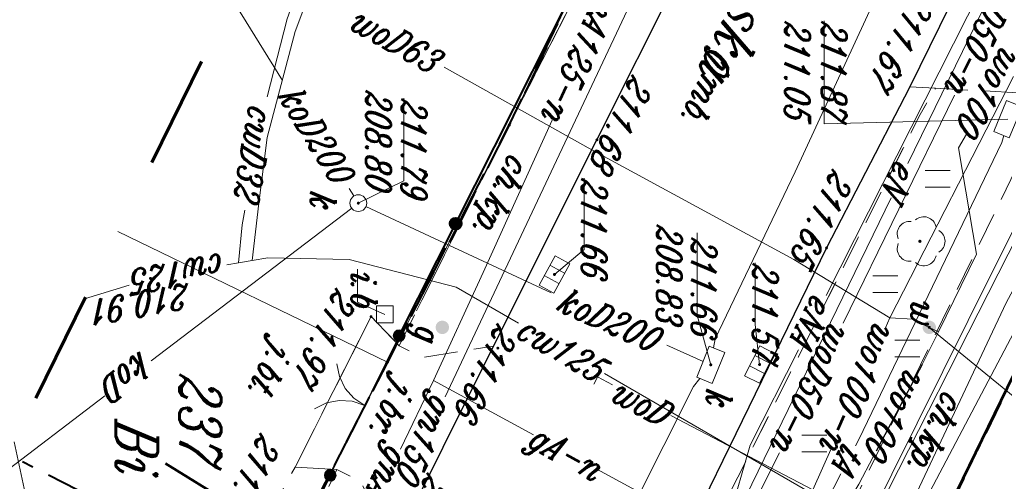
# Model space of a CAD drawing. Header units: millimetres. Extents: x -9598 to -9388, y -264557 to -264347.
# Tile 6 of 44: x -9527 to -9498, y -264513 to -264499. Entities that reach past the tile are written whole.
import ezdxf
from ezdxf.enums import TextEntityAlignment as Align

# ---------------------------------------------------------------- set-up
doc = ezdxf.new("R2010")
doc.units = ezdxf.units.MM
for name, pattern in [('Rakowicka 531_1 wstępna wersja$0$DGN Style 5', [7.845798, 3.362485, -4.483313]), ('Rakowicka 531_1 wstępna wersja$0$KTCR02-500', [1.5, 1, -0.5]), ('Rakowicka 531_1 wstępna wersja$0$KTJZ01-500', [2, 1.5, -0.5]), ('Rakowicka 531_1 wstępna wersja$0$PTTU04-500', [1.5, 1, -0.5])]:
    doc.linetypes.add(name, pattern=pattern)
doc.layers.get('0').update_dxf_attribs({"color": 20, "lineweight": 35})
doc.layers.add('-- RAMKA', color=11, linetype='Continuous')
for name, color, linetype, lineweight in [('Rakowicka 531_1 wstępna wersja$0$EGBB01', 250, 'Continuous', 0), ('Rakowicka 531_1 wstępna wersja$0$EGBD03', 250, 'Continuous', 0), ('Rakowicka 531_1 wstępna wersja$0$EGBO02', 250, 'Continuous', 0), ('Rakowicka 531_1 wstępna wersja$0$EGBU01', 250, 'Continuous', 0), ('Rakowicka 531_1 wstępna wersja$0$EPGPO_216', 7, 'Continuous', 0), ('Rakowicka 531_1 wstępna wersja$0$EPUPZ_251', 7, 'Continuous', 0), ('Rakowicka 531_1 wstępna wersja$0$GSLKBR', 250, 'Continuous', 13), ('Rakowicka 531_1 wstępna wersja$0$GSPIIN', 250, 'Continuous', 13), ('Rakowicka 531_1 wstępna wersja$0$GSPIIN_O', 250, 'Continuous', 13), ('Rakowicka 531_1 wstępna wersja$0$KTCR02', 250, 'Continuous', 0), ('Rakowicka 531_1 wstępna wersja$0$KTJZ01', 250, 'Continuous', 0), ('Rakowicka 531_1 wstępna wersja$0$KTKR01', 250, 'Continuous', 0), ('Rakowicka 531_1 wstępna wersja$0$KTOK05_01', 250, 'Continuous', 0), ('Rakowicka 531_1 wstępna wersja$0$KTUL01', 250, 'Continuous', 0), ('Rakowicka 531_1 wstępna wersja$0$OBOP02_01', 250, 'Continuous', 0), ('Rakowicka 531_1 wstępna wersja$0$PRGW02', 250, 'Continuous', 0), ('Rakowicka 531_1 wstępna wersja$0$PTTU04', 250, 'Continuous', 0), ('Rakowicka 531_1 wstępna wersja$0$RTPW02', 250, 'Continuous', 0), ('Rakowicka 531_1 wstępna wersja$0$SUOP03_18', 250, 'Continuous', 0), ('Rakowicka 531_1 wstępna wersja$0$SUPC_01', 250, 'Continuous', 0), ('Rakowicka 531_1 wstępna wersja$0$SUPE_01', 250, 'Continuous', 0), ('Rakowicka 531_1 wstępna wersja$0$SUPG_01', 250, 'Continuous', 0), ('Rakowicka 531_1 wstępna wersja$0$SUPK_01', 250, 'Continuous', 0), ('Rakowicka 531_1 wstępna wersja$0$SUPT_01', 250, 'Continuous', 0), ('Rakowicka 531_1 wstępna wersja$0$SUPW_01', 250, 'Continuous', 0), ('Rakowicka 531_1 wstępna wersja$0$SUUS05', 250, 'Continuous', 0), ('Rakowicka 531_1 wstępna wersja$0$SUUS15_05_K', 250, 'Continuous', 0), ('Rakowicka 531_1 wstępna wersja$0$SUUS15_5b_K', 250, 'Continuous', 0), ('Rakowicka 531_1 wstępna wersja$0$SUUS15_7a_T', 250, 'Continuous', 0), ('Rakowicka 531_1 wstępna wersja$0$SUUS15_7b_T', 250, 'Continuous', 0), ('Rakowicka 531_1 wstępna wersja$0$SUUS22_01_C', 250, 'Continuous', 0), ('Rakowicka 531_1 wstępna wersja$0$SUUS25_G', 250, 'Continuous', 0), ('Rakowicka 531_1 wstępna wersja$0$SUUS25_W', 250, 'Continuous', 0), ('Rakowicka 531_1 wstępna wersja$0$SUXX_01_W', 250, 'Continuous', 0), ('Rakowicka 531_1 wstępna wersja$0$Warstwa 2', 250, 'Continuous', 0), ('Rakowicka 531_1 wstępna wersja$0$Warstwa 5', 250, 'Continuous', 0)]:
    doc.layers.add(name, color=color, linetype=linetype, lineweight=lineweight)
for name, color, linetype, lineweight, true_color in [('Rakowicka 531_1 wstępna wersja$0$GEPPGD', 7, 'Continuous', 13, 0x008000), ('Rakowicka 531_1 wstępna wersja$0$GEPPGO', 7, 'Continuous', 13, 0x008000), ('Rakowicka 531_1 wstępna wersja$0$GUPCSH', 7, 'Continuous', 0, 0xd200d2), ('Rakowicka 531_1 wstępna wersja$0$GUPKSH', 7, 'Continuous', 0, 0x803300), ('Rakowicka 531_1 wstępna wersja$0$GUPWSH', 5, 'Continuous', 0, 0x0000ff)]:
    doc.layers.add(name, color=color, linetype=linetype, lineweight=lineweight, true_color=true_color)
doc.styles.add('Rakowicka 531_1 wstępna wersja$0$Style-ITALIC_1250 I 0.20944', font='ITALIC_1250.shx', dxfattribs={"oblique": 12})

# ---------------------------------------------------------------- blocks, each defined once
blk = doc.blocks.new('Rakowicka 531_1 wstępna wersja$0$GEPPGO1_2')
at = {"layer": 'Rakowicka 531_1 wstępna wersja$0$GEPPGO', "linetype": 'Continuous', "lineweight": 13, "true_color": 0x008000}
blk.add_hatch(color=96, dxfattribs=at).paths.add_polyline_path([(0, -0.45), (-0.13906, -0.42798), (-0.2645, -0.36406), (-0.36406, -0.2645), (-0.42798, -0.13906), (-0.45, 0), (-0.42798, 0.13906), (-0.36406, 0.2645), (-0.2645, 0.36406), (-0.13906, 0.42798), (0, 0.45), (0.13906, 0.42798), (0.2645, 0.36406), (0.36406, 0.2645), (0.42798, 0.13906), (0.45, 0), (0.42798, -0.13906), (0.36406, -0.2645), (0.2645, -0.36406), (0.13906, -0.42798)])
blk = doc.blocks.new('Rakowicka 531_1 wstępna wersja$0$GUPKSH1')
at = {"layer": 'Rakowicka 531_1 wstępna wersja$0$GUPKSH', "linetype": 'Continuous', "lineweight": 13}
blk.add_hatch(color=36, dxfattribs=at).paths.add_polyline_path([(0, -0.45), (-0.11647, -0.43467), (-0.225, -0.38971), (-0.3182, -0.3182), (-0.38971, -0.225), (-0.43467, -0.11647), (-0.45, 0), (-0.43467, 0.11647), (-0.38971, 0.225), (-0.3182, 0.3182), (-0.225, 0.38971), (-0.11647, 0.43467), (0, 0.45), (0.11647, 0.43467), (0.225, 0.38971), (0.3182, 0.3182), (0.38971, 0.225), (0.43467, 0.11647), (0.45, 0), (0.43467, -0.11647), (0.38971, -0.225), (0.3182, -0.3182), (0.225, -0.38971), (0.11647, -0.43467)])
blk = doc.blocks.new('Rakowicka 531_1 wstępna wersja$0$GUPCSH1')
at = {"layer": 'Rakowicka 531_1 wstępna wersja$0$GUPCSH', "linetype": 'Continuous', "lineweight": 13}
blk.add_hatch(color=212, dxfattribs=at).paths.add_polyline_path([(0, -0.45), (-0.11647, -0.43467), (-0.225, -0.38971), (-0.3182, -0.3182), (-0.38971, -0.225), (-0.43467, -0.11647), (-0.45, 0), (-0.43467, 0.11647), (-0.38971, 0.225), (-0.3182, 0.3182), (-0.225, 0.38971), (-0.11647, 0.43467), (0, 0.45), (0.11647, 0.43467), (0.225, 0.38971), (0.3182, 0.3182), (0.38971, 0.225), (0.43467, 0.11647), (0.45, 0), (0.43467, -0.11647), (0.38971, -0.225), (0.3182, -0.3182), (0.225, -0.38971), (0.11647, -0.43467)])
blk = doc.blocks.new('Rakowicka 531_1 wstępna wersja$0$OBOP02_01')
at = {"layer": 'Rakowicka 531_1 wstępna wersja$0$OBOP02_01', "linetype": 'Continuous', "lineweight": 13}
h = blk.add_hatch(color=96, dxfattribs=at)
edge = h.paths.add_edge_path()
edge.add_arc((0, 0), 0.05, 0, 360)
at = {"layer": 'Rakowicka 531_1 wstępna wersja$0$OBOP02_01', "color": 96, "linetype": 'Continuous', "lineweight": 13}
for centre, start, end in [((0, 0.375), 30.1471, 149.8529), ((-0.357, 0.116), 102.1471, 221.8529), ((0.357, 0.116), 318.1471, 77.8529), ((-0.22, -0.303), 174.1472, 293.8529), ((0.22, -0.303), 246.1471, 5.8529)]:
    blk.add_arc(centre, 0.375, start, end, dxfattribs=at)
blk = doc.blocks.new('Rakowicka 531_1 wstępna wersja$0$GUPWSH1')
at = {"layer": 'Rakowicka 531_1 wstępna wersja$0$GUPWSH', "linetype": 'Continuous', "lineweight": 13}
blk.add_hatch(color=5, dxfattribs=at).paths.add_polyline_path([(0, -0.45), (-0.11647, -0.43467), (-0.225, -0.38971), (-0.3182, -0.3182), (-0.38971, -0.225), (-0.43467, -0.11647), (-0.45, 0), (-0.43467, 0.11647), (-0.38971, 0.225), (-0.3182, 0.3182), (-0.225, 0.38971), (-0.11647, 0.43467), (0, 0.45), (0.11647, 0.43467), (0.225, 0.38971), (0.3182, 0.3182), (0.38971, 0.225), (0.43467, 0.11647), (0.45, 0), (0.43467, -0.11647), (0.38971, -0.225), (0.3182, -0.3182), (0.225, -0.38971), (0.11647, -0.43467)])
blk = doc.blocks.new('Rakowicka 531_1 wstępna wersja$0$SUXX_01')
at = {"layer": 'Rakowicka 531_1 wstępna wersja$0$SUXX_01_W', "color": 5, "linetype": 'Continuous', "lineweight": 13}
blk.add_line((0, -0.25), (0, 0.25), dxfattribs=at)
blk = doc.blocks.new('Rakowicka 531_1 wstępna wersja$0$GSPIIN1')
at = {"color": 0, "flags": 128}
blk.add_lwpolyline([(-2.5, -2.5), (2.5, -2.5), (2.5, 2.5), (-2.5, 2.5), (-2.5, -2.5)], close=True, dxfattribs=at)
blk = doc.blocks.new('Rakowicka 531_1 wstępna wersja$0$GSLKBR1')
at = {"layer": 'Rakowicka 531_1 wstępna wersja$0$GSLKBR', "color": 250, "linetype": 'Continuous', "lineweight": 13, "flags": 128}
for points in [[(12.99038, 7.5), (10.6066, 4.3934), (7.5, 2.00962), (3.88229, 0.51111), (0, 0)], [(0, 0), (3.88229, -0.51111), (7.5, -2.00962), (10.6066, -4.3934), (12.99038, -7.5)]]:
    blk.add_lwpolyline(points, dxfattribs=at)
blk = doc.blocks.new('Rakowicka 531_1 wstępna wersja$0$RTPW02')
at = {"layer": 'Rakowicka 531_1 wstępna wersja$0$Warstwa 5', "linetype": 'Continuous', "lineweight": 13}
h = blk.add_hatch(color=250, dxfattribs=at)
edge = h.paths.add_edge_path()
edge.add_arc((0, 0), 0.045, 0, 360)
blk = doc.blocks.new('Rakowicka 531_1 wstępna wersja$0$SUUS25_1')
at = {"layer": 'Rakowicka 531_1 wstępna wersja$0$SUUS25_G', "linetype": 'Continuous', "lineweight": 13}
h = blk.add_hatch(color=250, dxfattribs=at)
edge = h.paths.add_edge_path()
edge.add_arc((0, 0), 0.2, 0, 360)
blk = doc.blocks.new('Rakowicka 531_1 wstępna wersja$0$SUUS25')
at = {"layer": 'Rakowicka 531_1 wstępna wersja$0$SUUS25_W', "linetype": 'Continuous', "lineweight": 13}
h = blk.add_hatch(color=250, dxfattribs=at)
edge = h.paths.add_edge_path()
edge.add_arc((0, 0), 0.2, 0, 360)
blk = doc.blocks.new('Rakowicka 531_1 wstępna wersja$0$PTTU04_01')
at = {"layer": 'Rakowicka 531_1 wstępna wersja$0$PTTU04', "color": 250, "linetype": 'Continuous', "lineweight": 13}
for p, q in [((-0.25, -0.375), (-0.25, 0.375)), ((0.25, -0.375), (0.25, 0.375))]:
    blk.add_line(p, q, dxfattribs=at)
blk = doc.blocks.new('Rakowicka 531_1 wstępna wersja$0$RTPW02_1')
at = {"layer": 'Rakowicka 531_1 wstępna wersja$0$RTPW02', "linetype": 'Continuous', "lineweight": 13}
h = blk.add_hatch(color=250, dxfattribs=at)
edge = h.paths.add_edge_path()
edge.add_arc((0, 0), 0.045, 0, 360)
blk = doc.blocks.new('Rakowicka 531_1 wstępna wersja$0$SUUS05')
at = {"layer": 'Rakowicka 531_1 wstępna wersja$0$SUUS05', "color": 250, "linetype": 'Continuous', "lineweight": 13}
for p, q in [((-0.175, -0.25), (-0.175, 0.25)), ((0.175, 0.25), (0.175, -0.25))]:
    blk.add_line(p, q, dxfattribs=at)
at = {"layer": 'Rakowicka 531_1 wstępna wersja$0$SUUS05', "color": 250, "linetype": 'Continuous', "lineweight": 13, "flags": 128}
blk.add_lwpolyline([(-0.5, -0.25), (0.5, -0.25), (0.5, 0.25), (-0.5, 0.25), (-0.5, -0.25)], close=True, dxfattribs=at)
blk = doc.blocks.new('Rakowicka 531_1 wstępna wersja$0$SUUS15_7b_T')
at = {"layer": 'Rakowicka 531_1 wstępna wersja$0$SUUS15_7b_T', "color": 30, "linetype": 'Continuous', "lineweight": 13, "flags": 128}
blk.add_lwpolyline([(-0.5, 0.25), (0.5, 0.25), (0.5, -0.25), (-0.5, -0.25), (-0.5, 0.25)], close=True, dxfattribs=at)
blk = doc.blocks.new('Rakowicka 531_1 wstępna wersja$0$SUUS15_05_K')
at = {"layer": 'Rakowicka 531_1 wstępna wersja$0$SUUS15_05_K', "color": 36, "linetype": 'Continuous', "lineweight": 13}
blk.add_circle((0, 0), 0.25, dxfattribs=at)
blk = doc.blocks.new('Rakowicka 531_1 wstępna wersja$0$SUUS15_5b_K')
at = {"layer": 'Rakowicka 531_1 wstępna wersja$0$SUUS15_5b_K', "color": 36, "linetype": 'Continuous', "lineweight": 13, "flags": 128}
blk.add_lwpolyline([(-0.5, 0.25), (0.5, 0.25), (0.5, -0.25), (-0.5, -0.25), (-0.5, 0.25)], close=True, dxfattribs=at)
blk = doc.blocks.new('Rakowicka 531_1 wstępna wersja')
at = {"layer": 'Rakowicka 531_1 wstępna wersja$0$KTOK05_01', "linetype": 'Continuous', "lineweight": 40}
h = blk.add_hatch(color=250, dxfattribs=at)
edge = h.paths.add_edge_path()
edge.add_arc((7425397.902, 5549022.279), 0.17, 0, 360)
at = {"layer": 'Rakowicka 531_1 wstępna wersja$0$KTOK05_01', "linetype": 'Continuous', "lineweight": 13}
h = blk.add_hatch(color=250, dxfattribs=at)
edge = h.paths.add_edge_path()
edge.add_arc((7425401.25, 5549020.59), 0.175, 0, 360)
h = blk.add_hatch(color=250, dxfattribs=at)
edge = h.paths.add_edge_path()
edge.add_arc((7425405.42, 5549018.53), 0.175, 0, 360)
at = {"layer": 'Rakowicka 531_1 wstępna wersja$0$EGBB01', "color": 250, "linetype": 'Continuous', "lineweight": 53, "flags": 128}
blk.add_lwpolyline([(7425411.677, 5549038.936), (7425409.78, 5549035.36), (7425396.2, 5549041.98), (7425398.022, 5549045.643)], dxfattribs=at)
at = {"layer": 'Rakowicka 531_1 wstępna wersja$0$EGBD03', "color": 96, "linetype": 'Continuous', "lineweight": 13, "flags": 128}
for points in [[(7425413.498, 5549014.558), (7425408.86, 5549016.72), (7425402.04, 5549020.24), (7425394.96, 5549023.88), (7425389.67, 5549026.41), (7425377.48, 5549032.21), (7425364.05, 5549039.31)], [(7425374.38, 5549052.81), (7425383.03, 5549048.34), (7425391.83, 5549044.16), (7425396.2, 5549041.98), (7425409.78, 5549035.36), (7425414.33, 5549033.16), (7425421.249, 5549029.635)], [(7425416.209, 5549036.71), (7425414.33, 5549033.16), (7425409.78, 5549035.36), (7425396.2, 5549041.98), (7425391.83, 5549044.16), (7425393.671, 5549047.78)], [(7425385.452, 5549018.436), (7425389.67, 5549026.41), (7425394.96, 5549023.88), (7425402.04, 5549020.24), (7425398.14, 5549012.182)], [(7425398.14, 5549012.182), (7425402.04, 5549020.24), (7425408.86, 5549016.72), (7425409.606, 5549006.987)]]:
    blk.add_lwpolyline(points, dxfattribs=at)
at = {"layer": 'Rakowicka 531_1 wstępna wersja$0$EGBO02', "color": 96, "linetype": 'Continuous', "lineweight": 40}
for p, q in [((7425392.641, 5549024.989), (7425393.994, 5549024.342)), ((7425397.121, 5549022.769), (7425398.455, 5549022.083)), ((7425399.344, 5549021.626), (7425400.678, 5549020.94)), ((7425403.79, 5549019.337), (7425405.122, 5549018.649))]:
    blk.add_line(p, q, dxfattribs=at)
at = {"layer": 'Rakowicka 531_1 wstępna wersja$0$EGBO02', "color": 96, "linetype": 'Continuous', "lineweight": 40, "flags": 128}
for points in [[(7425394.897, 5549023.91), (7425394.96, 5549023.88), (7425396.232, 5549023.226)], [(7425401.568, 5549020.483), (7425402.04, 5549020.24), (7425402.901, 5549019.796)]]:
    blk.add_lwpolyline(points, dxfattribs=at)
at = {"layer": 'Rakowicka 531_1 wstępna wersja$0$EPGPO_216', "color": 8, "linetype": 'Continuous', "lineweight": 40}
for p, q in [((7425403.331, 5549038.519), (7425401.982, 5549039.175)), ((7425405.579, 5549037.425), (7425404.23, 5549038.082)), ((7425393.278, 5549024.684), (7425391.925, 5549025.332)), ((7425397.749, 5549022.446), (7425396.415, 5549023.132)), ((7425399.972, 5549021.303), (7425398.638, 5549021.989)), ((7425404.417, 5549019.013), (7425403.084, 5549019.701)), ((7425406.638, 5549017.867), (7425405.306, 5549018.555))]:
    blk.add_line(p, q, dxfattribs=at)
at = {"layer": 'Rakowicka 531_1 wstępna wersja$0$EPGPO_216', "color": 8, "linetype": 'Continuous', "lineweight": 40, "flags": 128}
for points in [[(7425395.525, 5549023.589), (7425394.96, 5549023.88), (7425394.18, 5549024.253)], [(7425402.195, 5549020.16), (7425402.04, 5549020.24), (7425400.861, 5549020.846)]]:
    blk.add_lwpolyline(points, dxfattribs=at)
at = {"layer": 'Rakowicka 531_1 wstępna wersja$0$EPUPZ_251', "color": 8, "linetype": 'Continuous', "lineweight": 40}
for p, q in [((7425403.259, 5549038.554), (7425404.158, 5549038.116)), ((7425404.518, 5549037.941), (7425404.675, 5549037.865)), ((7425404.99, 5549037.712), (7425405.147, 5549037.635)), ((7425405.507, 5549037.46), (7425406.406, 5549037.022))]:
    blk.add_line(p, q, dxfattribs=at)
at = {"layer": 'Rakowicka 531_1 wstępna wersja$0$GEPPGD', "color": 250, "linetype": 'Rakowicka 531_1 wstępna wersja$0$DGN Style 5', "lineweight": 70, "flags": 128}
blk.add_lwpolyline([(7425284.958, 5549147.04), (7425252.6, 5549083.92), (7425409.418, 5549006.623), (7425423.137, 5549033.307), (7425330.222, 5549078.944), (7425348.524, 5549115.33), (7425284.958, 5549147.04)], close=True, dxfattribs=at)
at = {"layer": 'Rakowicka 531_1 wstępna wersja$0$GSPIIN_O', "color": 250, "linetype": 'Continuous', "lineweight": 13, "flags": 128}
blk.add_lwpolyline([(7425399.258, 5549019.344), (7425400.249, 5549019.344), (7425400.612, 5549020.16)], dxfattribs=at)
at = {"layer": 'Rakowicka 531_1 wstępna wersja$0$KTCR02', "color": 250, "linetype": 'Rakowicka 531_1 wstępna wersja$0$KTCR02-500', "lineweight": 13, "flags": 128}
for points in [[(7425356.71, 5549043.03), (7425357.13, 5549043.42), (7425357.95, 5549043.83), (7425358.74, 5549044), (7425360.26, 5549043.83), (7425361.86, 5549043.22), (7425363.37, 5549042.5), (7425390.57, 5549028.92), (7425395.4, 5549026.5), (7425401.56, 5549023.41), (7425401.9, 5549021.29), (7425401.55, 5549020.59), (7425394.96, 5549023.88), (7425390.04, 5549026.39), (7425390.27, 5549026.89), (7425387.68, 5549028.2), (7425387.39, 5549027.71), (7425374.13, 5549034.34), (7425374.38, 5549034.77), (7425372.6, 5549035.65), (7425372.242, 5549034.976)], [(7425420.08, 5549027.361), (7425413.87, 5549030.436), (7425394.05, 5549040.1), (7425395.29, 5549042.49), (7425396.2, 5549041.98), (7425409.78, 5549035.36), (7425414.33, 5549033.16), (7425414.51, 5549033.22), (7425414.9, 5549033.01), (7425416.57, 5549032.14), (7425417.57, 5549031.61), (7425419.29, 5549030.69), (7425421.268, 5549029.67)], [(7425418.203, 5549023.709), (7425412.124, 5549026.776), (7425398.63, 5549033.36), (7425394.13, 5549035.69), (7425393.82, 5549035.85), (7425393.861, 5549036.611), (7425394.64, 5549036.16), (7425418.446, 5549024.182)]]:
    blk.add_lwpolyline(points, dxfattribs=at)
blk.add_lwpolyline([(7425411.12, 5549015.8), (7425409.57, 5549016.61), (7425409.28, 5549016.77), (7425405.25, 5549018.73), (7425405.61, 5549019.45), (7425407.59, 5549020.4), (7425408.349, 5549019.931), (7425410.91, 5549018.76), (7425411.57, 5549016.69), (7425411.12, 5549015.8)], close=True, dxfattribs=at)
at = {"layer": 'Rakowicka 531_1 wstępna wersja$0$KTJZ01', "color": 250, "linetype": 'Rakowicka 531_1 wstępna wersja$0$KTJZ01-500', "lineweight": 13, "flags": 128}
for points in [[(7425302.84, 5549081.09), (7425303.26, 5549080.9), (7425315.16, 5549074.94), (7425320.45, 5549072.38), (7425324.79, 5549070.18), (7425329.97, 5549067.64), (7425348.54, 5549058.38), (7425354.22, 5549055.61), (7425357.67, 5549053.91), (7425362.03, 5549051.7), (7425363.18, 5549051.07), (7425368.65, 5549048.38), (7425372.69, 5549046.37), (7425377.06, 5549044.2), (7425384.6, 5549040.44), (7425387.82, 5549038.8), (7425393.82, 5549035.85), (7425394.13, 5549035.69), (7425398.63, 5549033.36), (7425412.124, 5549026.776), (7425418.203, 5549023.709)], [(7425414.729, 5549016.952), (7425410.91, 5549018.76), (7425408.349, 5549019.931), (7425407.59, 5549020.4), (7425401.56, 5549023.41), (7425395.4, 5549026.5), (7425390.57, 5549028.92), (7425363.37, 5549042.5), (7425361.86, 5549043.22), (7425360.26, 5549043.83), (7425358.74, 5549044), (7425357.95, 5549043.83), (7425357.13, 5549043.42), (7425356.71, 5549043.03)], [(7425393.82, 5549035.85), (7425387.82, 5549038.8)], [(7425408.199, 5549007.223), (7425408.18, 5549008.8), (7425408.51, 5549015.61), (7425405.18, 5549017.48), (7425400.68, 5549019.75), (7425401.55, 5549020.59), (7425394.96, 5549023.88), (7425390.04, 5549026.39)], [(7425401.56, 5549023.41), (7425407.59, 5549020.4)], [(7425405.25, 5549018.73), (7425405.18, 5549017.48), (7425400.68, 5549019.75), (7425401.55, 5549020.59)]]:
    blk.add_lwpolyline(points, dxfattribs=at)
at = {"layer": 'Rakowicka 531_1 wstępna wersja$0$KTKR01', "color": 250, "linetype": 'Continuous', "lineweight": 30, "flags": 128}
for points in [[(7425302.84, 5549081.09), (7425303.26, 5549080.9), (7425315.16, 5549074.94), (7425320.45, 5549072.38), (7425324.79, 5549070.18), (7425329.97, 5549067.64), (7425348.54, 5549058.38), (7425354.22, 5549055.61), (7425357.67, 5549053.91), (7425362.03, 5549051.7), (7425363.18, 5549051.07), (7425368.65, 5549048.38), (7425372.69, 5549046.37), (7425377.06, 5549044.2), (7425384.6, 5549040.44), (7425387.82, 5549038.8), (7425393.82, 5549035.85), (7425394.13, 5549035.69), (7425398.63, 5549033.36), (7425412.124, 5549026.776), (7425418.203, 5549023.709)], [(7425414.729, 5549016.952), (7425410.91, 5549018.76), (7425408.349, 5549019.931), (7425407.59, 5549020.4), (7425401.56, 5549023.41), (7425395.4, 5549026.5), (7425390.57, 5549028.92), (7425363.37, 5549042.5), (7425361.86, 5549043.22), (7425360.26, 5549043.83), (7425358.74, 5549044), (7425357.95, 5549043.83), (7425357.13, 5549043.42), (7425356.71, 5549043.03), (7425356.34, 5549042.65), (7425355.37, 5549041.75), (7425355.12, 5549041.34), (7425354.07, 5549038.72), (7425352.442, 5549034.707)]]:
    blk.add_lwpolyline(points, dxfattribs=at)
at = {"layer": 'Rakowicka 531_1 wstępna wersja$0$KTOK05_01', "color": 250, "linetype": 'Continuous', "lineweight": 40}
blk.add_line((7425401.25, 5549020.59), (7425389.65, 5549026.44), dxfattribs=at)
at = {"layer": 'Rakowicka 531_1 wstępna wersja$0$KTOK05_01', "color": 250, "linetype": 'Continuous', "lineweight": 13}
blk.add_line((7425401.25, 5549020.59), (7425405.42, 5549018.53), dxfattribs=at)
at = {"layer": 'Rakowicka 531_1 wstępna wersja$0$KTOK05_01', "color": 250, "linetype": 'Continuous', "lineweight": 40, "flags": 128}
blk.add_lwpolyline([(7425411.361, 5549015.325), (7425409.19, 5549016.46), (7425408.96, 5549016.77), (7425405.42, 5549018.53)], dxfattribs=at)
at = {"layer": 'Rakowicka 531_1 wstępna wersja$0$KTOK05_01', "color": 250, "linetype": 'Continuous', "lineweight": 40}
for radius in [0.175, 0.17]:
    blk.add_circle((7425397.902, 5549022.279), radius, dxfattribs=at)
at = {"layer": 'Rakowicka 531_1 wstępna wersja$0$KTOK05_01', "color": 250, "linetype": 'Continuous', "lineweight": 13}
for centre in [(7425401.25, 5549020.59), (7425405.42, 5549018.53)]:
    blk.add_circle(centre, 0.175, dxfattribs=at)
at = {"layer": 'Rakowicka 531_1 wstępna wersja$0$PRGW02', "color": 8, "linetype": 'Continuous', "lineweight": 40}
for p, q in [((7425406.728, 5549012.691), (7425405.41, 5549010.108)), ((7425405.173, 5549009.645), (7425405.014, 5549009.334))]:
    blk.add_line(p, q, dxfattribs=at)
at = {"layer": 'Rakowicka 531_1 wstępna wersja$0$PTTU04', "color": 250, "linetype": 'Rakowicka 531_1 wstępna wersja$0$PTTU04-500', "lineweight": 13, "flags": 128}
blk.add_lwpolyline([(7425420.08, 5549027.361), (7425413.87, 5549030.436), (7425394.05, 5549040.1), (7425393.861, 5549036.611), (7425394.64, 5549036.16), (7425418.446, 5549024.182)], dxfattribs=at)
at = {"layer": 'Rakowicka 531_1 wstępna wersja$0$SUOP03_18', "color": 5, "linetype": 'Continuous', "lineweight": 30, "flags": 128}
blk.add_lwpolyline([(7425402.11, 5549036.22), (7425404.7, 5549034.84)], dxfattribs=at)
at = {"layer": 'Rakowicka 531_1 wstępna wersja$0$SUPC_01', "color": 212, "linetype": 'Continuous', "lineweight": 13, "flags": 128}
for points in [[(7425406.91, 5549034.55), (7425399.27, 5549038.35), (7425385.467, 5549045.31)], [(7425406.91, 5549034.55), (7425402.374, 5549026.728)], [(7425400.879, 5549024.151), (7425399.8, 5549022.29), (7425398.97, 5549019.1), (7425398.92, 5549016.67), (7425399, 5549016.2)], [(7425386.665, 5549017.838), (7425387.29, 5549019.07), (7425389.46, 5549018.08), (7425391.79, 5549017.24), (7425394.12, 5549016.648)], [(7425390.432, 5549018.128), (7425392.17, 5549017.48), (7425395.33, 5549016.65), (7425397.29, 5549016.4), (7425399, 5549016.2)], [(7425397.501, 5549015.974), (7425397.94, 5549015.9), (7425399.07, 5549015.79)], [(7425399, 5549016.2), (7425399.07, 5549015.79)], [(7425399.07, 5549015.79), (7425399.133, 5549015.439)], [(7425399.737, 5549012.52), (7425400.145, 5549011.193)], [(7425404.418, 5549009.087), (7425406.09, 5549009.45), (7425406.236, 5549008.191)]]:
    blk.add_lwpolyline(points, dxfattribs=at)
at = {"layer": 'Rakowicka 531_1 wstępna wersja$0$SUPE_01', "color": 1, "linetype": 'Continuous', "lineweight": 13, "flags": 128}
for points in [[(7425383.17, 5549042.164), (7425387.76, 5549039.86), (7425396.11, 5549035.793)], [(7425400.045, 5549033.346), (7425388.35, 5549039.27), (7425386.67, 5549040.11)], [(7425412.65, 5549032.89), (7425400.27, 5549038.73), (7425398.991, 5549039.414)], [(7425401.154, 5549038.96), (7425412.65, 5549032.89)], [(7425397.135, 5549035.293), (7425406.792, 5549030.589)], [(7425406.69, 5549030.45), (7425404.52, 5549031.08), (7425401.669, 5549032.524)]]:
    blk.add_lwpolyline(points, dxfattribs=at)
at = {"layer": 'Rakowicka 531_1 wstępna wersja$0$SUPG_01', "color": 52, "linetype": 'Continuous', "lineweight": 13, "flags": 128}
for points in [[(7425409.964, 5549035.212), (7425405.237, 5549026.5)], [(7425389.451, 5549028.39), (7425389.63, 5549028.3), (7425403.075, 5549021.961)], [(7425394.814, 5549025.166), (7425399.36, 5549023.1), (7425402.59, 5549021.62), (7425404.636, 5549020.63)], [(7425404.21, 5549024.606), (7425402.59, 5549021.62)]]:
    blk.add_lwpolyline(points, dxfattribs=at)
at = {"layer": 'Rakowicka 531_1 wstępna wersja$0$SUPK_01', "color": 36, "linetype": 'Continuous', "lineweight": 13, "flags": 128}
for points in [[(7425378.062, 5549040.892), (7425396.36, 5549032.42), (7425401.34, 5549030.03), (7425401.614, 5549029.984)], [(7425402.018, 5549029.671), (7425401.536, 5549028.588)], [(7425402.527, 5549029.574), (7425402.77, 5549029.38), (7425408.03, 5549026.74), (7425412.886, 5549024.147)], [(7425399.969, 5549025.128), (7425397.395, 5549019.597)], [(7425396.854, 5549019.101), (7425397.077, 5549019.239)], [(7425397.441, 5549019.171), (7425401.997, 5549013.176)], [(7425391.16, 5549015.58), (7425393.624, 5549017.103)], [(7425403.045, 5549011.797), (7425405.514, 5549008.547)]]:
    blk.add_lwpolyline(points, dxfattribs=at)
at = {"layer": 'Rakowicka 531_1 wstępna wersja$0$SUPT_01', "color": 30, "linetype": 'Continuous', "lineweight": 13, "flags": 128}
for points in [[(7425407.609, 5549034.318), (7425388.84, 5549043.86), (7425361.21, 5549057.468)], [(7425404.543, 5549034.221), (7425404.35, 5549034.32), (7425395.48, 5549038.6), (7425395.269, 5549038.654)], [(7425417.701, 5549027.094), (7425417.63, 5549027.13), (7425413.09, 5549029.83), (7425405.378, 5549033.792)]]:
    blk.add_lwpolyline(points, dxfattribs=at)
at = {"layer": 'Rakowicka 531_1 wstępna wersja$0$SUPW_01', "color": 5, "linetype": 'Continuous', "lineweight": 13, "flags": 128}
for points in [[(7425393.507, 5549038.943), (7425400.72, 5549035.25), (7425401.031, 5549035.111)], [(7425395.232, 5549037.544), (7425395.64, 5549037.3), (7425398.81, 5549037.84), (7425401.13, 5549036.71), (7425402.11, 5549036.22), (7425402.32, 5549036.108)], [(7425394.063, 5549037.18), (7425400.874, 5549033.861)], [(7425401.13, 5549036.71), (7425401, 5549036.43), (7425400.76, 5549035.94)], [(7425400.72, 5549035.25), (7425400.76, 5549035.94)], [(7425400.72, 5549035.25), (7425398.97, 5549032.38), (7425395.64, 5549026.24), (7425393.231, 5549021.931)], [(7425404.871, 5549034.749), (7425405.68, 5549034.32), (7425406.198, 5549034.019)], [(7425404.56, 5549033.529), (7425405.85, 5549032.95), (7425405.895, 5549032.929)], [(7425405.85, 5549032.95), (7425403.628, 5549028.71)], [(7425404.745, 5549031.955), (7425409.802, 5549029.417)], [(7425402.712, 5549026.963), (7425402.48, 5549026.52)]]:
    blk.add_lwpolyline(points, dxfattribs=at)
at = {"layer": 'Rakowicka 531_1 wstępna wersja$0$SUUS15_05_K', "color": 36, "linetype": 'Continuous', "lineweight": 13, "flags": 128}
for points in [[(7425402.11, 5549031.36), (7425400.919, 5549031.232), (7425399.078, 5549031.232)], [(7425402.12, 5549029.9), (7425400.633, 5549029.495), (7425398.177, 5549029.495)], [(7425399.42, 5549025.23), (7425398.675, 5549026.119), (7425396.55, 5549026.119)], [(7425397.29, 5549019.37), (7425396.623, 5549020.733), (7425394.158, 5549020.733)]]:
    blk.add_lwpolyline(points, dxfattribs=at)
at = {"layer": 'Rakowicka 531_1 wstępna wersja$0$SUUS15_7a_T', "color": 30, "linetype": 'Continuous', "lineweight": 13, "flags": 128}
blk.add_lwpolyline([(7425394.78, 5549038.78), (7425394.926, 5549033.285), (7425391.846, 5549033.285)], dxfattribs=at)
at = {"layer": 'Rakowicka 531_1 wstępna wersja$0$SUUS25_W', "color": 5, "linetype": 'Continuous', "lineweight": 13, "flags": 128}
blk.add_lwpolyline([(7425401, 5549036.43), (7425403.144, 5549039.047), (7425405.322, 5549039.047)], dxfattribs=at)
at = {"layer": 'Rakowicka 531_1 wstępna wersja$0$GSPIIN', "color": 250, "linetype": 'Continuous', "lineweight": 13, "xscale": 0.1, "yscale": 0.1, "zscale": 0.1}
blk.add_blockref('Rakowicka 531_1 wstępna wersja$0$GSPIIN1', (7425400.612, 5549020.16), dxfattribs=at)
at = {"layer": 'Rakowicka 531_1 wstępna wersja$0$KTOK05_01', "color": 250, "linetype": 'Continuous', "lineweight": 13, "xscale": 0.09999999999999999, "yscale": 0.09999999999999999, "zscale": 0.09999999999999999, "rotation": 243.7104071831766}
blk.add_blockref('Rakowicka 531_1 wstępna wersja$0$GSLKBR1', (7425403.335, 5549019.56), dxfattribs=at)
at = {"layer": 'Rakowicka 531_1 wstępna wersja$0$OBOP02_01', "color": 96, "linetype": 'Continuous', "lineweight": 13}
blk.add_blockref('Rakowicka 531_1 wstępna wersja$0$OBOP02_01', (7425398.43, 5549036.15), dxfattribs=at)
at = {"layer": 'Rakowicka 531_1 wstępna wersja$0$PTTU04', "color": 250, "linetype": 'Continuous', "lineweight": 13}
for p in [(7425396.566, 5549036.68), (7425401.63, 5549035.772), (7425399.712, 5549035.114), (7425404.471, 5549032.994)]:
    blk.add_blockref('Rakowicka 531_1 wstępna wersja$0$PTTU04_01', p, dxfattribs=at)
at = {"layer": 'Rakowicka 531_1 wstępna wersja$0$RTPW02', "color": 250, "linetype": 'Continuous', "lineweight": 13}
for p in [(7425398.63, 5549033.36), (7425395.4, 5549026.5)]:
    blk.add_blockref('Rakowicka 531_1 wstępna wersja$0$RTPW02_1', p, dxfattribs=at)
at = {"layer": 'Rakowicka 531_1 wstępna wersja$0$SUUS05', "color": 250, "linetype": 'Continuous', "lineweight": 13}
for p, rotation in [((7425402.11, 5549031.36), 333.1778198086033), ((7425399.42, 5549025.23), 331.3893211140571)]:
    blk.add_blockref('Rakowicka 531_1 wstępna wersja$0$SUUS05', p, dxfattribs=dict(at, rotation=rotation))
at = {"layer": 'Rakowicka 531_1 wstępna wersja$0$SUUS15_05_K', "color": 36, "linetype": 'Continuous', "lineweight": 13, "xscale": 0.1, "yscale": 0.1, "zscale": 0.1}
for p in [(7425402.11, 5549031.36), (7425402.12, 5549029.9), (7425399.42, 5549025.23), (7425397.29, 5549019.37)]:
    blk.add_blockref('Rakowicka 531_1 wstępna wersja$0$GUPKSH1', p, dxfattribs=at)
at = {"layer": 'Rakowicka 531_1 wstępna wersja$0$SUUS15_05_K', "color": 36, "linetype": 'Continuous', "lineweight": 13}
blk.add_blockref('Rakowicka 531_1 wstępna wersja$0$SUUS15_05_K', (7425397.29, 5549019.37), dxfattribs=at)
at = {"layer": 'Rakowicka 531_1 wstępna wersja$0$SUUS15_5b_K', "color": 36, "linetype": 'Continuous', "lineweight": 13, "rotation": 337.7747556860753}
blk.add_blockref('Rakowicka 531_1 wstępna wersja$0$SUUS15_5b_K', (7425402.12, 5549029.9), dxfattribs=at)
at = {"layer": 'Rakowicka 531_1 wstępna wersja$0$SUUS15_7b_T', "color": 30, "linetype": 'Continuous', "lineweight": 13, "rotation": 337.5570365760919}
blk.add_blockref('Rakowicka 531_1 wstępna wersja$0$SUUS15_7b_T', (7425394.78, 5549038.78), dxfattribs=at)
at = {"layer": 'Rakowicka 531_1 wstępna wersja$0$SUUS22_01_C', "color": 212, "linetype": 'Continuous', "lineweight": 13, "xscale": 0.1, "yscale": 0.1, "zscale": 0.1}
blk.add_blockref('Rakowicka 531_1 wstępna wersja$0$GUPCSH1', (7425399.54, 5549013.16), dxfattribs=at)
at = {"layer": 'Rakowicka 531_1 wstępna wersja$0$SUUS25_G', "color": 250, "linetype": 'Continuous', "lineweight": 13, "rotation": 61.38932043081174}
blk.add_blockref('Rakowicka 531_1 wstępna wersja$0$SUUS25_1', (7425401, 5549021.88), dxfattribs=at)
at = {"layer": 'Rakowicka 531_1 wstępna wersja$0$SUUS25_W', "color": 250, "linetype": 'Continuous', "lineweight": 13, "rotation": 64.98290151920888}
blk.add_blockref('Rakowicka 531_1 wstępna wersja$0$SUUS25', (7425401, 5549036.43), dxfattribs=at)
at = {"layer": 'Rakowicka 531_1 wstępna wersja$0$SUUS25_W', "color": 5, "linetype": 'Continuous', "lineweight": 13, "xscale": 0.1, "yscale": 0.1, "zscale": 0.1}
blk.add_blockref('Rakowicka 531_1 wstępna wersja$0$GUPWSH1', (7425401, 5549036.43), dxfattribs=at)
at = {"layer": 'Rakowicka 531_1 wstępna wersja$0$SUXX_01_W', "color": 5, "linetype": 'Continuous', "lineweight": 13, "rotation": 62.34070786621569}
blk.add_blockref('Rakowicka 531_1 wstępna wersja$0$SUXX_01', (7425402.48, 5549026.52), dxfattribs=at)
at = {"layer": 'Rakowicka 531_1 wstępna wersja$0$Warstwa 2', "color": 96, "linetype": 'Continuous', "lineweight": 13, "true_color": 0x008000, "xscale": 0.1, "yscale": 0.1, "zscale": 0.1}
for p in [(7425394.96, 5549023.88), (7425402.04, 5549020.24)]:
    blk.add_blockref('Rakowicka 531_1 wstępna wersja$0$GEPPGO1_2', p, dxfattribs=at)
at = {"layer": 'Rakowicka 531_1 wstępna wersja$0$Warstwa 5', "color": 250, "linetype": 'Continuous', "lineweight": 13}
for p in [(7425393.47, 5549035.57), (7425401.62, 5549023.54), (7425400.68, 5549019.75)]:
    blk.add_blockref('Rakowicka 531_1 wstępna wersja$0$RTPW02', p, dxfattribs=at)
at = {"layer": 'Rakowicka 531_1 wstępna wersja$0$EGBD03', "color": 96, "linetype": 'Continuous', "lineweight": 30, "insert": (7425402.366, 5549013.609), "char_height": 1.25, "attachment_point": 7, "rotation": 359.9998, "line_spacing_factor": 0.6, "style": 'Rakowicka 531_1 wstępna wersja$0$Style-ITALIC_1250 I 0.20944'}
blk.add_mtext('\\H1x;\\W0.8;237/5', dxfattribs=at)
at = {"layer": 'Rakowicka 531_1 wstępna wersja$0$EGBU01', "color": 96, "linetype": 'Continuous', "lineweight": 30, "insert": (7425403.735, 5549012.126), "char_height": 1.25, "attachment_point": 7, "rotation": 359.9998, "line_spacing_factor": 0.6, "style": 'Rakowicka 531_1 wstępna wersja$0$Style-ITALIC_1250 I 0.20944'}
blk.add_mtext('\\H1x;\\W0.8;Bi', dxfattribs=at)
at = {"layer": 'Rakowicka 531_1 wstępna wersja$0$GSPIIN_O', "color": 250, "linetype": 'Continuous', "lineweight": 13, "insert": (7425399.292, 5549019.167), "char_height": 0.75, "attachment_point": 7, "rotation": 360, "line_spacing_factor": 0.6, "style": 'Rakowicka 531_1 wstępna wersja$0$Style-ITALIC_1250 I 0.20944'}
blk.add_mtext('\\H1x;\\W0.8;i.b.', dxfattribs=at)
at = {"layer": 'Rakowicka 531_1 wstępna wersja$0$KTCR02', "color": 250, "linetype": 'Continuous', "lineweight": 13, "style": 'Rakowicka 531_1 wstępna wersja$0$Style-ITALIC_1250 I 0.20944', "oblique": 12, "width": 0.8}
for rotation, p in [(333.6553, (7425404.023, 5549036.297)), (333.5228, (7425396.943, 5549023.318))]:
    blk.add_text('ch.kp.', height=0.75, rotation=rotation, dxfattribs=at).set_placement(p, align=Align.CENTER)
at = {"layer": 'Rakowicka 531_1 wstępna wersja$0$KTJZ01', "color": 250, "linetype": 'Continuous', "lineweight": 13, "style": 'Rakowicka 531_1 wstępna wersja$0$Style-ITALIC_1250 I 0.20944', "oblique": 12, "width": 0.8}
for s, rotation, p in [('j.mb.', 333.4935, (7425393.795, 5549029.454)), ('j.br.', 333.473, (7425403.313, 5549020.045)), ('j.bt.', 333.6096, (7425402.16, 5549016.407))]:
    blk.add_text(s, height=0.75, rotation=rotation, dxfattribs=at).set_placement(p, align=Align.CENTER)
at = {"layer": 'Rakowicka 531_1 wstępna wersja$0$KTUL01', "color": 250, "linetype": 'Continuous', "lineweight": 30, "style": 'Rakowicka 531_1 wstępna wersja$0$Style-ITALIC_1250 I 0.20944', "oblique": 12, "width": 0.8}
blk.add_text('Olszańska', height=1.25, rotation=333.6418, dxfattribs=at).set_placement((7425386.694, 5549032.801))
at = {"layer": 'Rakowicka 531_1 wstępna wersja$0$RTPW02', "color": 250, "linetype": 'Continuous', "lineweight": 13, "style": 'Rakowicka 531_1 wstępna wersja$0$Style-ITALIC_1250 I 0.20944', "oblique": 12, "width": 0.8}
for s, p in [('211.65', (7425396.249, 5549033.544)), ('211.68', (7425393.44, 5549027.549))]:
    blk.add_text(s, height=0.75, rotation=334.0026, dxfattribs=at).set_placement(p)
at = {"layer": 'Rakowicka 531_1 wstępna wersja$0$SUPC_01', "color": 212, "linetype": 'Continuous', "lineweight": 13, "style": 'Rakowicka 531_1 wstępna wersja$0$Style-ITALIC_1250 I 0.20944', "oblique": 12, "width": 0.8}
for s, rotation, p in [('cw125', 59.8891, (7425401.641, 5549025.431)), ('cwD32', 350.5015, (7425395.8, 5549016.251)), ('cw125', 280.1322, (7425399.411, 5549013.975))]:
    blk.add_text(s, height=0.75, rotation=rotation, dxfattribs=at).set_placement(p, align=Align.MIDDLE_CENTER)
at = {"layer": 'Rakowicka 531_1 wstępna wersja$0$SUPE_01', "color": 1, "linetype": 'Continuous', "lineweight": 13, "style": 'Rakowicka 531_1 wstępna wersja$0$Style-ITALIC_1250 I 0.20944', "oblique": 12, "width": 0.8}
for s, rotation, p in [('eN', 334.0279, (7425396.622, 5549035.543)), ('eNA', 333.1381, (7425400.857, 5549032.935))]:
    blk.add_text(s, height=0.75, rotation=rotation, dxfattribs=at).set_placement(p, align=Align.MIDDLE_CENTER)
at = {"layer": 'Rakowicka 531_1 wstępna wersja$0$SUPG_01', "color": 250, "linetype": 'Continuous', "lineweight": 13, "style": 'Rakowicka 531_1 wstępna wersja$0$Style-ITALIC_1250 I 0.20944', "oblique": 12, "width": 0.8}
for s, rotation, p in [('gnA125-n', 335.5655, (7425392.777, 5549026.105)), ('gA-n', 61.5192, (7425404.724, 5549025.553)), ('gn150', 334.7583, (7425404.337, 5549021.366)), ('gnA125-n', 334.171, (7425406.645, 5549019.633))]:
    blk.add_text(s, height=0.75, rotation=rotation, dxfattribs=at).set_placement(p, align=Align.MIDDLE_CENTER)
at = {"layer": 'Rakowicka 531_1 wstępna wersja$0$SUPK_01', "color": 36, "linetype": 'Continuous', "lineweight": 13, "style": 'Rakowicka 531_1 wstępna wersja$0$Style-ITALIC_1250 I 0.20944', "oblique": 12, "width": 0.8}
for s, rotation, p in [('koD200', 66.0068, (7425400.764, 5549026.853)), ('koD200', 31.7273, (7425395.239, 5549018.102)), ('koD', 307.2294, (7425402.475, 5549012.452))]:
    blk.add_text(s, height=0.75, rotation=rotation, dxfattribs=at).set_placement(p, align=Align.MIDDLE_CENTER)
at = {"layer": 'Rakowicka 531_1 wstępna wersja$0$SUPT_01', "color": 30, "linetype": 'Continuous', "lineweight": 13, "style": 'Rakowicka 531_1 wstępna wersja$0$Style-ITALIC_1250 I 0.20944', "oblique": 12, "width": 0.8}
blk.add_text('tA', height=0.75, rotation=332.8091, dxfattribs=at).set_placement((7425404.965, 5549034.015), align=Align.MIDDLE_CENTER)
at = {"layer": 'Rakowicka 531_1 wstępna wersja$0$SUPW_01', "color": 5, "linetype": 'Continuous', "lineweight": 13, "style": 'Rakowicka 531_1 wstępna wersja$0$Style-ITALIC_1250 I 0.20944', "oblique": 12, "width": 0.8}
for s, rotation, p in [('woD50-n', 334.0185, (7425392.123, 5549038.125)), ('wo100', 329.1487, (7425393.956, 5549038.228)), ('wo100', 331.9505, (7425403.596, 5549035.428)), ('wo100-n', 335.8513, (7425402.795, 5549034.32)), ('woD50-n', 334.0185, (7425402.813, 5549032.916)), ('woD', 62.3407, (7425403.229, 5549027.806)), ('woD63', 60.7901, (7425392.413, 5549020.468))]:
    blk.add_text(s, height=0.75, rotation=rotation, dxfattribs=at).set_placement(p, align=Align.MIDDLE_CENTER)
at = {"layer": 'Rakowicka 531_1 wstępna wersja$0$SUUS15_05_K', "color": 36, "linetype": 'Continuous', "lineweight": 13, "char_height": 0.75, "attachment_point": 7, "rotation": 359.9998, "line_spacing_factor": 0.6, "style": 'Rakowicka 531_1 wstępna wersja$0$Style-ITALIC_1250 I 0.20944'}
for s, insert in [('\\H1x;\\W0.8;211.57', (7425399.078, 5549031.155)), ('\\H1x;\\W0.8;k', (7425402.815, 5549029.773)), ('\\H1x;\\W0.8;211.66', (7425398.31, 5549029.322)), ('\\H1x;\\W0.8;208.83', (7425397.919, 5549028.285)), ('\\H1x;\\W0.8;211.66', (7425396.55, 5549026.042)), ('\\H1x;\\W0.8;211.79', (7425394.158, 5549020.656)), ('\\H1x;\\W0.8;208.80', (7425393.92, 5549019.599)), ('\\H1x;\\W0.8;k', (7425396.91, 5549017.938))]:
    blk.add_mtext(s, dxfattribs=dict(at, insert=insert))
at = {"layer": 'Rakowicka 531_1 wstępna wersja$0$SUUS15_7a_T', "color": 30, "linetype": 'Continuous', "lineweight": 13, "char_height": 0.75, "attachment_point": 7, "rotation": 359.9998, "line_spacing_factor": 0.6, "style": 'Rakowicka 531_1 wstępna wersja$0$Style-ITALIC_1250 I 0.20944'}
for s, insert in [('\\H1x;\\W0.8;211.87', (7425391.846, 5549033.208)), ('\\H1x;\\W0.8;211.05', (7425391.846, 5549032.113))]:
    blk.add_mtext(s, dxfattribs=dict(at, insert=insert))
at = {"layer": 'Rakowicka 531_1 wstępna wersja$0$SUUS22_01_C', "color": 212, "linetype": 'Continuous', "lineweight": 13, "insert": (7425399.672, 5549014.278), "char_height": 0.75, "attachment_point": 7, "rotation": 280.1245, "line_spacing_factor": 0.6, "style": 'Rakowicka 531_1 wstępna wersja$0$Style-ITALIC_1250 I 0.20944'}
blk.add_mtext('\\H1x;\\W0.8;210.91', dxfattribs=at)
at = {"layer": 'Rakowicka 531_1 wstępna wersja$0$SUUS25_G', "color": 250, "linetype": 'Continuous', "lineweight": 13, "insert": (7425400.92, 5549020.84), "char_height": 0.75, "attachment_point": 7, "rotation": 359.9998, "line_spacing_factor": 0.6, "style": 'Rakowicka 531_1 wstępna wersja$0$Style-ITALIC_1250 I 0.20944'}
blk.add_mtext('\\H1x;\\W0.8;g', dxfattribs=at)
at = {"layer": 'Rakowicka 531_1 wstępna wersja$0$SUUS25_W', "color": 250, "linetype": 'Continuous', "lineweight": 13, "insert": (7425400.145, 5549035.887), "char_height": 0.75, "attachment_point": 7, "rotation": 359.9998, "line_spacing_factor": 0.6, "style": 'Rakowicka 531_1 wstępna wersja$0$Style-ITALIC_1250 I 0.20944'}
blk.add_mtext('\\H1x;\\W0.8;w', dxfattribs=at)
at = {"layer": 'Rakowicka 531_1 wstępna wersja$0$Warstwa 5', "color": 250, "linetype": 'Continuous', "lineweight": 13, "char_height": 0.75, "attachment_point": 7, "line_spacing_factor": 0.6, "style": 'Rakowicka 531_1 wstępna wersja$0$Style-ITALIC_1250 I 0.20944'}
for s, insert, rotation in [('\\H1x;\\W0.8;211.67', (7425390.988, 5549035.971), 332.5419), ('\\H1x;\\W0.8;211.66', (7425400.867, 5549023.515), 333.7166), ('\\H1x;\\W0.8;211.75', (7425405.32, 5549021.436), 335.0987), ('\\H1x;\\W0.8;211.97', (7425399.809, 5549018.697), 333.8688), ('\\H1x;\\W0.8;211.79', (7425404.138, 5549016.437), 333.3552)]:
    blk.add_mtext(s, dxfattribs=dict(at, insert=insert, rotation=rotation))

msp = doc.modelspace()

# ---------------------------------------------------------------- block references
at = {"layer": '-- RAMKA', "rotation": 270}
msp.add_blockref('Rakowicka 531_1 wstępna wersja', (-5558536.267, 7160892.827), dxfattribs=at)

doc.saveas('drawing.dxf')
